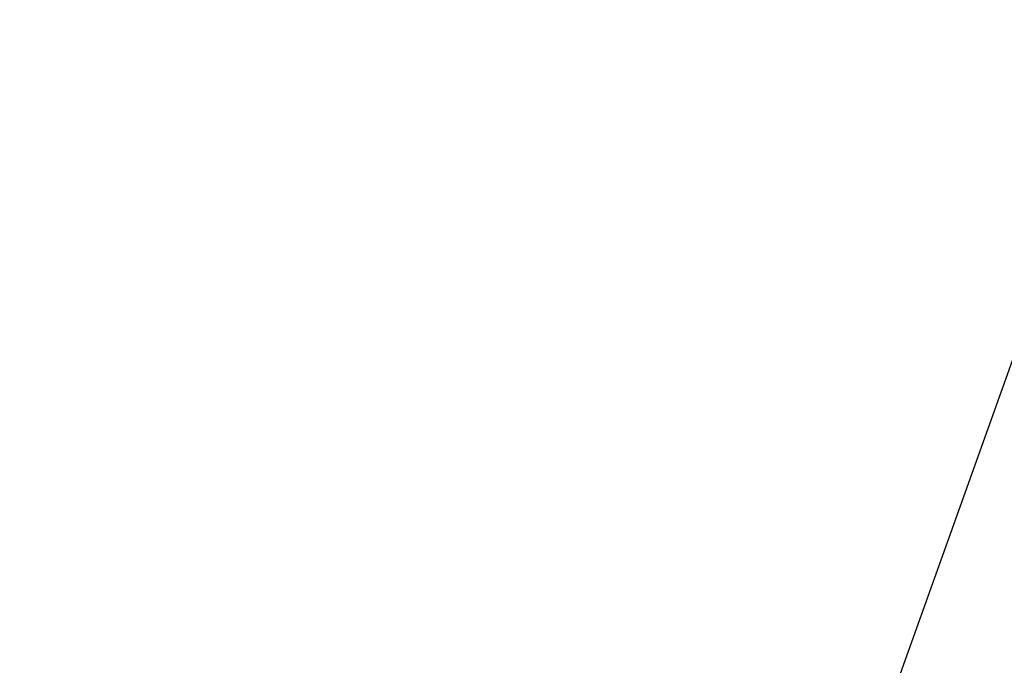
# Model space of a CAD drawing. Header units: metres. Extents: x 136326 to 138181, y 453212 to 454732.
# Tile 12 of 55: x 136499 to 136513, y 453595 to 453604. Entities that reach past the tile are written whole.
import ezdxf

# ---------------------------------------------------------------- set-up
doc = ezdxf.new("R2010")
doc.units = ezdxf.units.M
doc.layers.add('-DR-alg-bladkaders viewports', color=7, linetype='Continuous')

msp = doc.modelspace()

# ---------------------------------------------------------------- linework, layer by layer
at = {"layer": '-DR-alg-bladkaders viewports'}
msp.add_lwpolyline([(136568.476038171, 453755.2266495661), (136503.0308851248, 453572.0866990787), (136454.3563651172, 453589.4805631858), (136519.8015181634, 453772.6205136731)], close=True, dxfattribs=at)

doc.saveas('drawing.dxf')
